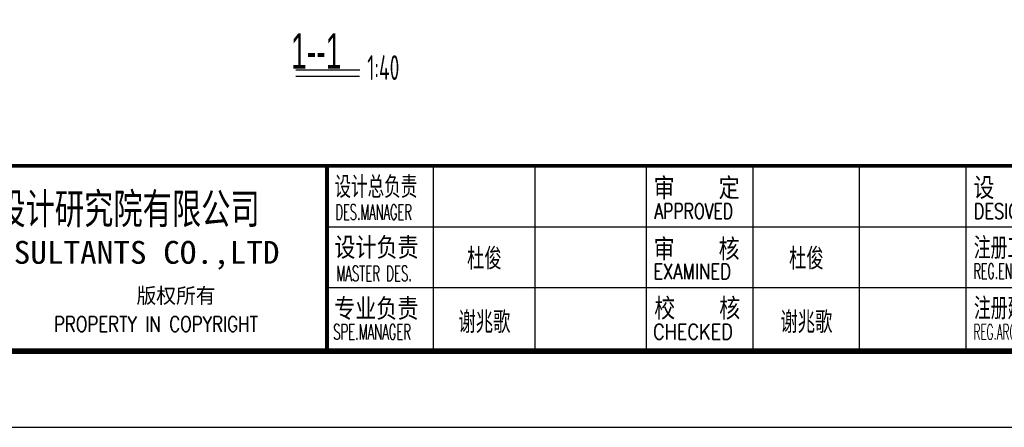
# Model space of a CAD drawing. Extents: x 1086357 to 1139099, y 3355738 to 3395504.
# Tile 2 of 18: x 1089565 to 1095129, y 3359982 to 3362284. Entities that reach past the tile are written whole.
import ezdxf
from ezdxf.enums import TextEntityAlignment as Align

# ---------------------------------------------------------------- set-up
doc = ezdxf.new("R2010")
doc.units = 0
doc.layers.get('0').update_dxf_attribs({"linetype": 'CONTINUOUS'})
doc.layers.add('GPSCOMMON', color=7, linetype='CONTINUOUS')
doc.styles.add('gpshz', font='tssdeng.shx', dxfattribs={"width": 0.7, "height": 2.5, "bigfont": 'hztxt.shx'})
doc.styles.add('hz-e', font='hztxt_e.shx', dxfattribs={"width": 0.62, "bigfont": 'hztxt.shx'})
doc.styles.add('图签', font='txt', dxfattribs={"width": 0.66})
doc.styles.add('图签 1', font='romanc.shx', dxfattribs={"width": 0.8})
doc.styles.add('图签1', font='romanc.shx', dxfattribs={"width": 0.8})

# ---------------------------------------------------------------- blocks, each defined once
blk = doc.blocks.new('*U136')
at = {"color": 0, "linetype": 'Continuous'}
for p, q in [((129, 10.34), (129, 34.34)), ((142.36, 10.34), (142.36, 34.34)), ((157, 10.34), (157, 34.34)), ((171, 10.34), (171, 34.34)), ((185, 10.34), (185, 34.34)), ((199, 10.34), (199, 34.34)), ((115, 26.34), (330, 26.34)), ((115, 18.34), (327, 18.34))]:
    blk.add_line(p, q, dxfattribs=at)
blk.add_lwpolyline([(0, 0), (420, 0), (420, 297), (0, 297)], close=True, dxfattribs=at)
for points, const_width in [([(410, 10), (410, 287), (25, 287), (25, 10), (410, 10)], 0.75), ([(25, 34.34), (410, 34.34)], 0.5), ([(115, 10.34), (115, 34.34)], 0.5)]:
    blk.add_lwpolyline(points, dxfattribs=dict(at, const_width=const_width))
for s, height, style, width, p in [('设计总负责', 2.5, '图签', 0.67, (115.98, 30.39)), ('审    定', 2.5, '图签', 0.85, (157.92, 30.22)), ('设    计', 2.5, '图签', 0.85, (199.94, 30.25)), ('中国市政工程西北设计研究院有限公司', 4, '图签', 0.74, (40.74, 26.71)), ('DES.MANAGER', 2, '图签1', 0.55, (116.1, 27.26)), ('APPROVED', 2, '图签 1', 0.75, (158.02, 27.38)), ('DESIGNED', 2, '图签 1', 0.78, (199.99, 27.38)), ('设计负责', 2.5, '图签', 0.85, (115.98, 22.4)), ('审    核', 2.5, '图签', 0.85, (157.92, 22.21)), ('注册工程师', 2.5, '图签', 0.68, (200, 22.38)), ('CSCEC AECOM CONSULTANTS CO.,LTD', 3, '图签', 1.07, (41.06, 21.47)), ('MASTER DES.', 2, '图签1', 0.57, (116.21, 19.2)), ('EXAMINED', 2, '图签 1', 0.79, (157.88, 19.46)), ('REG.ENGINEER', 2, '图签 1', 0.53, (199.98, 19.5)), ('专业负责', 2.5, '图签', 0.85, (115.95, 14.38)), ('校    核', 2.5, '图签', 0.85, (158, 14.42)), ('注册建筑师', 2.5, '图签', 0.68, (200.02, 14.45)), ('PROPERTY IN COPYRIGHT', 2, '图签 1', 0.8, (79.11, 12.55)), ('SPE.MANAGER', 2, '图签 1', 0.56, (115.81, 11.53)), ('CHECKED', 2, '图签 1', 0.85, (157.85, 11.55)), ('REG.ARCHITECT', 2, '图签 1', 0.5, (199.98, 11.52))]:
    blk.add_text(s, height=height, dxfattribs=dict(at, style=style, width=width)).set_placement(p)
at = {"color": 0, "linetype": 'Continuous', "style": '图签'}
blk.add_text('版权所有', height=2, dxfattribs=at).set_placement((89.96, 16.29))
at = {"color": 0, "linetype": 'Continuous', "style": '图签', "flags": 8}
for tag, p, p2 in [('设计总负责', (130.25, 28.99), (141.11, 28.99)), ('工程名称', (283.25, 28.99), (325.75, 28.99)), ('图纸编号', (345.13, 28.99), (381.76, 28.99)), ('子项名称', (283.25, 20.99), (325.75, 20.99))]:
    blk.add_attdef(tag, text='', height=2.5, dxfattribs=at).set_placement(p, p2, align=Align.FIT)
at = {"color": 0, "linetype": 'Continuous', "ltscale": 0.055, "style": '图签', "flags": 8}
for tag, p, p2 in [('审定', (172.25, 28.99), (183.75, 28.99)), ('设计', (214.25, 28.99), (225.75, 28.99)), ('工程编号', (256.25, 28.99), (266.75, 28.99)), ('版本', (397.87, 28.99), (408.75, 28.99)), ('设计负责', (130.25, 20.99), (141.11, 20.99)), ('审核', (172.25, 20.99), (183.75, 20.99)), ('注册工程师', (214.25, 20.99), (225.75, 20.99)), ('图纸比例', (256.25, 20.99), (266.75, 20.99)), ('注册建筑师', (214.25, 12.65), (225.75, 12.65)), ('专业负责', (130.25, 12.65), (141.11, 12.65)), ('校核', (172.25, 12.65), (183.75, 12.65)), ('出图日期', (256.25, 12.65), (266.75, 12.65))]:
    blk.add_attdef(tag, text='', height=2.5, dxfattribs=at).set_placement(p, p2, align=Align.FIT)
at = {"color": 0, "linetype": 'Continuous', "style": '图签'}
for tag, p, width in [('设计证书', (43.26, 16.37), 1.55), ('咨询证书', (43.26, 12.88), 0.9)]:
    blk.add_attdef(tag, p, '', height=2, dxfattribs=dict(at, width=width))
at = {"color": 0, "linetype": 'Continuous', "style": '图签', "width": 0.85}
for tag, height, p in [('图纸名称_2_1', 2.2, (305.02, 15.12)), ('图纸名称_1_1', 2.5, (305.02, 13.35)), ('图纸名称_2_2', 2.2, (305.02, 11.51))]:
    blk.add_attdef(tag, text='', height=height, dxfattribs=at).set_placement(p, align=Align.CENTER)
blk = doc.blocks.new('20180504.1601453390')
for p, q in [((1091125.892, 3362000.425), (1091487.331, 3362000.425)), ((1091125.892, 3361964.952), (1091485.765, 3361964.952))]:
    blk.add_line(p, q)
at = {"color": 4, "linetype": 'Continuous'}
ref = blk.add_blockref('*U136', (1086356.712, 3359982.426), dxfattribs=dict(at, xscale=43, yscale=43, zscale=43))
ref.add_attrib('校核', '谢兆歌', dxfattribs={"color": 0, "linetype": 'Continuous', "height": 107.5, "style": '图签', "width": 0.7, "flags": 8}).set_placement((1094010.715, 3360526.376), align=Align.CENTER)
ref.add_attrib('审核', '杜俊', dxfattribs={"color": 0, "linetype": 'Continuous', "height": 107.5, "style": '图签', "width": 0.7, "flags": 8}).set_placement((1094010.715, 3360884.948), align=Align.CENTER)
ref.add_attrib('专业负责', '谢兆歌', dxfattribs={"color": 0, "linetype": 'Continuous', "height": 107.5, "style": '图签', "width": 0.7, "flags": 8}).set_placement((1092191.02, 3360526.376), align=Align.CENTER)
ref.add_attrib('设计负责', '杜俊', dxfattribs={"color": 0, "linetype": 'Continuous', "height": 107.5, "style": '图签', "width": 0.7, "flags": 8}).set_placement((1092191.02, 3360884.948), align=Align.CENTER)
at = {"width": 0.6}
for s, height, style, p in [('1--1', 200, 'hz-e', (1091098.311, 3362007.2)), ('1:40', 140, 'gpshz', (1091529.21, 3361943.33))]:
    blk.add_text(s, height=height, dxfattribs=dict(at, style=style)).set_placement(p)

msp = doc.modelspace()

# ---------------------------------------------------------------- block references
at = {"layer": 'GPSCOMMON'}
msp.add_blockref('20180504.1601453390', (0, 0), dxfattribs=at)

doc.saveas('drawing.dxf')
